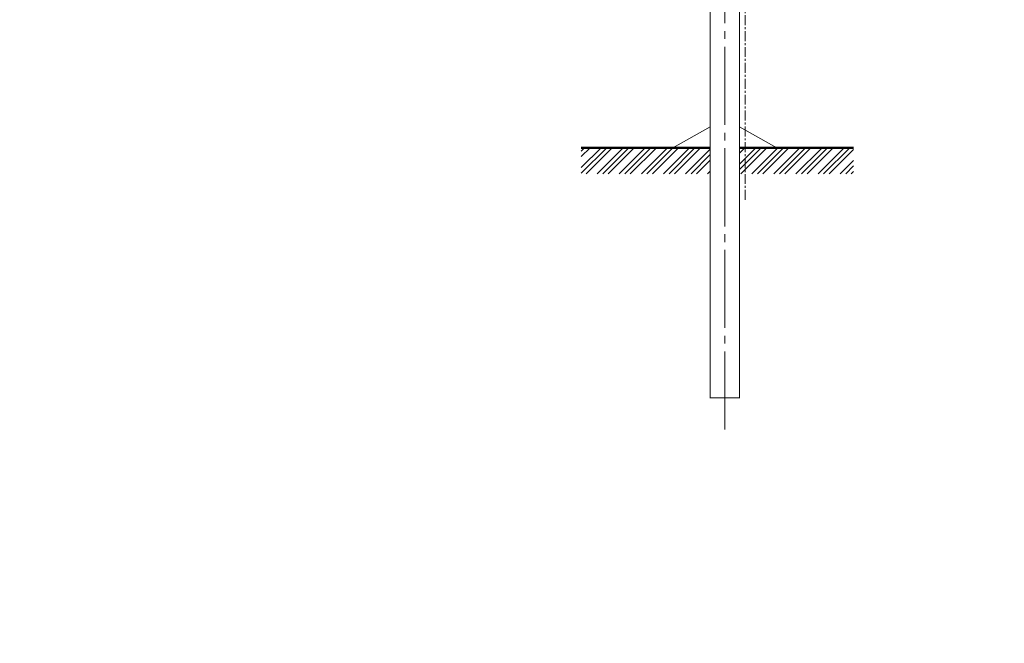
# Model space of a CAD drawing. Header units: millimetres. Extents: x 0 to 630, y 0 to 297.
# Tile 1 of 15: x 0 to 189, y 0 to 120. Entities that reach past the tile are written whole.
import ezdxf

# ---------------------------------------------------------------- set-up
doc = ezdxf.new("R2010")
doc.units = ezdxf.units.MM
for name, pattern in [('K5LT32802', [0]), ('K5LT32805', [3.048, 1.905, -0.381, 0.381, -0.381]), ('K5LT_AXLED', [19.5, 15, -1.5, 1.5, -1.5]), ('K5LT_BASIC', [0]), ('K5LT_THIN', [0])]:
    doc.linetypes.add(name, pattern=pattern)
doc.layers.add('Системный слой', color=7, linetype='Continuous')

# ---------------------------------------------------------------- blocks, each defined once
blk = doc.blocks.new('U52')
at = {"layer": 'Системный слой', "color": 7, "linetype": 'K5LT32802', "lineweight": 9}
for p, q in [((138.25, 94.13), (139.26, 95.14)), ((138.25, 90.95), (142.44, 95.14)), ((138.25, 92.01), (141.38, 95.14)), ((138.5, 90.14), (143.5, 95.14)), ((140.62, 90.14), (145.63, 95.14)), ((141.69, 90.14), (146.69, 95.14)), ((142.75, 90.14), (147.75, 95.15)), ((144.87, 90.14), (149.87, 95.15)), ((145.93, 90.14), (150.93, 95.15)), ((146.99, 90.15), (151.99, 95.15)), ((149.11, 90.15), (154.11, 95.15)), ((150.17, 90.15), (155.17, 95.15)), ((151.23, 90.15), (156.23, 95.15)), ((153.35, 90.15), (158.35, 95.15)), ((154.41, 90.15), (159.42, 95.15)), ((155.48, 90.15), (160.16, 94.83)), ((157.6, 90.15), (160.16, 92.71)), ((158.66, 90.15), (160.16, 91.65)), ((159.72, 90.15), (160.16, 90.59))]:
    blk.add_line(p, q, dxfattribs=at)
blk = doc.blocks.new('U62')
at = {"layer": 'Системный слой', "color": 7, "linetype": 'K5LT32802', "lineweight": 9}
for p, q in [((107.87, 93.45), (109.56, 95.15)), ((107.87, 90.27), (112.75, 95.15)), ((107.87, 94.51), (108.5, 95.15)), ((107.87, 91.33), (111.69, 95.15)), ((108.81, 90.15), (113.81, 95.15)), ((110.93, 90.15), (115.93, 95.15)), ((111.99, 90.15), (116.99, 95.15)), ((113.05, 90.15), (118.05, 95.15)), ((115.17, 90.15), (120.17, 95.15)), ((116.23, 90.15), (121.23, 95.15)), ((117.29, 90.15), (122.29, 95.15)), ((119.41, 90.15), (124.41, 95.14)), ((120.47, 90.15), (125.47, 95.14)), ((121.53, 90.15), (126.53, 95.14)), ((123.65, 90.14), (128.65, 95.14)), ((124.72, 90.14), (129.71, 95.14)), ((125.78, 90.14), (130.78, 95.14)), ((127.9, 90.14), (132.65, 94.9)), ((128.96, 90.14), (132.65, 93.84)), ((130.02, 90.14), (132.65, 92.77)), ((132.14, 90.14), (132.65, 90.65))]:
    blk.add_line(p, q, dxfattribs=at)

msp = doc.modelspace()

# ---------------------------------------------------------------- linework, layer by layer
at = {"layer": 'Системный слой', "color": 7, "linetype": 'K5LT_AXLED', "lineweight": 18}
msp.add_line((135.44873, 41.04159), (135.44873, 277.80736), dxfattribs=at)
at = {"layer": 'Системный слой', "color": 7, "linetype": 'K5LT32805', "lineweight": 18}
msp.add_line((139.35628, 85.14654), (139.35628, 267.14653), dxfattribs=at)
at = {"layer": 'Системный слой', "color": 7, "linetype": 'K5LT_THIN', "lineweight": 18}
for p, q in [((132.64873, 99.14654), (125.44873, 95.14654)), ((138.24873, 99.14654), (145.44873, 95.14654))]:
    msp.add_line(p, q, dxfattribs=at)
at = {"layer": 'Системный слой', "color": 7, "linetype": 'K5LT_BASIC', "lineweight": 50}
for p, q in [((132.64873, 95.14398), (107.87181, 95.14654)), ((138.24873, 95.14398), (160.15903, 95.14654))]:
    msp.add_line(p, q, dxfattribs=at)
at = {"layer": 'Системный слой', "color": 7, "linetype": 'K5LT_THIN', "const_width": 0.18}
msp.add_lwpolyline([(132.64873, 123.02654), (132.64873, 47.14653), (138.24873, 47.14653), (138.24873, 219.31938)], dxfattribs=at)

# ---------------------------------------------------------------- block references
at = {"layer": 'Системный слой'}
for name in ['U62', 'U52']:
    msp.add_blockref(name, (0, 0), dxfattribs=at)

doc.saveas('drawing.dxf')
